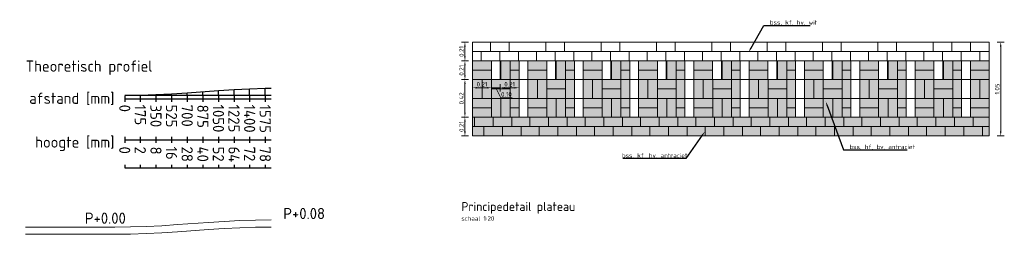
# Model space of a CAD drawing. Header units: metres. Extents: x 132493 to 134960, y 502695 to 503907.
# Tile 115 of 144: x 134082.75 to 134093.78, y 503105.01 to 503107.41. Entities that reach past the tile are written whole.
import ezdxf
from ezdxf import colors
from ezdxf.entities.mleader import LeaderData, LeaderLine
from ezdxf.enums import TextEntityAlignment as Align
from ezdxf.math import Vec2, Vec3

# ---------------------------------------------------------------- set-up
doc = ezdxf.new("R2010")
doc.units = ezdxf.units.M
doc.layers.get('Defpoints').update_dxf_attribs({"color": 3})
doc.layers.add('dp nw tabellijn 009', color=8, linetype='Continuous')
doc.layers.add('dp nw verharding', color=3, linetype='Continuous')
for name, color, linetype, lineweight in [('N-WE-VH-DETAIL1-G', 7, 'Continuous', 18), ('N-WE-VH-KANTVERHARDING-G', 2, 'Continuous', 18), ('N-WE-VH-VERHARDING_BETONSTRAATSTEEN-AD', 5, 'Continuous', 18), ('X-XX-AL-AANPIJLING-T25', 7, 'Continuous', 25), ('X-XX-AL-HOOGTELABEL-T25', 7, 'Continuous', 25), ('X-XX-AL-M', 7, 'Continuous', 18), ('X-XX-AL-T25', 7, 'Continuous', 25), ('X-XX-AL-TEKST-T25-500', 7, 'Continuous', 25), ('X-XX-AL-VO_VERHARDING_TROTTOIR_01-A-200', 253, 'Continuous', 18)]:
    doc.layers.add(name, color=color, linetype=linetype, lineweight=lineweight)
doc.styles.add('NLCS-ISO-M20-T25', font='NLCS-ISO.ttf', dxfattribs={"height": 0.05})
doc.styles.add('NLCS-ISO-M50-T25', font='NLCS-ISO.ttf', dxfattribs={"height": 0.125})
doc.styles.add('NLCS_25_500', font='NLCS-ISO.ttf', dxfattribs={"height": 1.25})
doc.dimstyles.new('NLCS-M20-T25-PIJL_L2_H2', dxfattribs={"dimscale": 0.02, "dimtxt": 2.5, "dimasz": 2.5, "dimexe": 2, "dimexo": 2, "dimgap": 0.7, "dimtad": 1, "dimzin": 0, "dimdsep": 46, "dimtxsty": 'NLCS-ISO-M20-T25', "dimcen": 0, "dimdle": 2, "dimclrd": 256, "dimclre": 256, "dimclrt": 256, "dimazin": 0, "dimtfac": 1, "dimtdec": 3, "dimtofl": 0, "dimtmove": 0, "dimatfit": 3, "dimfxl": 2, "dimfxlon": 1, "dimtfillclr": 256, "dimtolj": 1, "dimtzin": 0, "dimlwd": -1, "dimlwe": -1, "dimarcsym": 0})

# ---------------------------------------------------------------- blocks, each defined once
blk = doc.blocks.new('*D517')
at = {"layer": 'Defpoints', "color": 0, "transparency": 16777216}
for p in [(134093.611, 503107.161), (134093.739, 503107.161), (134093.611, 503106.111)]:
    blk.add_point(p, dxfattribs=at)
at = {"layer": 'X-XX-AL-M', "transparency": 16777216}
for p, q in [((134093.699, 503107.161), (134093.779, 503107.161)), ((134093.739, 503106.161), (134093.739, 503107.111)), ((134093.699, 503106.111), (134093.779, 503106.111))]:
    blk.add_line(p, q, dxfattribs=at)
for points in [[(134093.731, 503107.111), (134093.748, 503107.111), (134093.739, 503107.161)], [(134093.731, 503106.161), (134093.748, 503106.161), (134093.739, 503106.111)]]:
    blk.add_solid(points, dxfattribs=at)
at = {"layer": 'X-XX-AL-M', "transparency": 16777216, "insert": (134093.7, 503106.636), "char_height": 0.05, "attachment_point": 5, "rotation": 90, "style": 'NLCS-ISO-M20-T25'}
blk.add_mtext('\\A1;1.05', dxfattribs=at)
blk = doc.blocks.new('*D518')
at = {"layer": 'Defpoints', "color": 0, "transparency": 16777216}
for p in [(134087.735, 503106.321), (134087.821, 503106.321), (134087.821, 503106.111)]:
    blk.add_point(p, dxfattribs=at)
at = {"layer": 'X-XX-AL-M', "transparency": 16777216}
for p, q in [((134087.775, 503106.321), (134087.695, 503106.321)), ((134087.735, 503106.161), (134087.735, 503106.271)), ((134087.775, 503106.111), (134087.695, 503106.111))]:
    blk.add_line(p, q, dxfattribs=at)
for points in [[(134087.726, 503106.271), (134087.743, 503106.271), (134087.735, 503106.321)], [(134087.726, 503106.161), (134087.743, 503106.161), (134087.735, 503106.111)]]:
    blk.add_solid(points, dxfattribs=at)
at = {"layer": 'X-XX-AL-M', "transparency": 16777216, "insert": (134087.696, 503106.216), "char_height": 0.05, "attachment_point": 5, "rotation": 90, "style": 'NLCS-ISO-M20-T25'}
blk.add_mtext('\\A1;0.21', dxfattribs=at)
blk = doc.blocks.new('*D519')
at = {"layer": 'Defpoints', "color": 0, "transparency": 16777216}
for p in [(134087.735, 503107.161), (134087.821, 503107.161), (134087.821, 503106.951)]:
    blk.add_point(p, dxfattribs=at)
at = {"layer": 'X-XX-AL-M', "transparency": 16777216}
for p, q in [((134087.775, 503107.161), (134087.695, 503107.161)), ((134087.735, 503107.001), (134087.735, 503107.111)), ((134087.775, 503106.951), (134087.695, 503106.951))]:
    blk.add_line(p, q, dxfattribs=at)
for points in [[(134087.726, 503107.111), (134087.743, 503107.111), (134087.735, 503107.161)], [(134087.726, 503107.001), (134087.743, 503107.001), (134087.735, 503106.951)]]:
    blk.add_solid(points, dxfattribs=at)
at = {"layer": 'X-XX-AL-M', "transparency": 16777216, "insert": (134087.696, 503107.056), "char_height": 0.05, "attachment_point": 5, "rotation": 90, "style": 'NLCS-ISO-M20-T25'}
blk.add_mtext('\\A1;0.21', dxfattribs=at)
blk = doc.blocks.new('*D520')
at = {"layer": 'Defpoints', "color": 0, "transparency": 16777216}
for p in [(134088.081, 503106.741), (134087.735, 503106.321), (134088.081, 503106.321)]:
    blk.add_point(p, dxfattribs=at)
at = {"layer": 'X-XX-AL-M', "transparency": 16777216}
for p, q in [((134087.775, 503106.741), (134087.695, 503106.741)), ((134087.735, 503106.691), (134087.735, 503106.371)), ((134087.775, 503106.321), (134087.695, 503106.321))]:
    blk.add_line(p, q, dxfattribs=at)
for points in [[(134087.726, 503106.691), (134087.743, 503106.691), (134087.735, 503106.741)], [(134087.726, 503106.371), (134087.743, 503106.371), (134087.735, 503106.321)]]:
    blk.add_solid(points, dxfattribs=at)
at = {"layer": 'X-XX-AL-M', "transparency": 16777216, "insert": (134087.696, 503106.531), "char_height": 0.05, "attachment_point": 5, "rotation": 90, "style": 'NLCS-ISO-M20-T25'}
blk.add_mtext('\\A1;0.42', dxfattribs=at)
blk = doc.blocks.new('*D521')
at = {"layer": 'Defpoints', "color": 0, "transparency": 16777216}
for p in [(134087.735, 503106.951), (134088.031, 503106.951), (134088.031, 503106.741)]:
    blk.add_point(p, dxfattribs=at)
at = {"layer": 'X-XX-AL-M', "transparency": 16777216}
for p, q in [((134087.775, 503106.951), (134087.695, 503106.951)), ((134087.735, 503106.791), (134087.735, 503106.901)), ((134087.775, 503106.741), (134087.695, 503106.741))]:
    blk.add_line(p, q, dxfattribs=at)
for points in [[(134087.726, 503106.901), (134087.743, 503106.901), (134087.735, 503106.951)], [(134087.726, 503106.791), (134087.743, 503106.791), (134087.735, 503106.741)]]:
    blk.add_solid(points, dxfattribs=at)
at = {"layer": 'X-XX-AL-M', "transparency": 16777216, "insert": (134087.696, 503106.846), "char_height": 0.05, "attachment_point": 5, "rotation": 90, "style": 'NLCS-ISO-M20-T25'}
blk.add_mtext('\\A1;0.21', dxfattribs=at)
blk = doc.blocks.new('*D522')
at = {"layer": 'Defpoints', "color": 0, "transparency": 16777216}
for p in [(134087.821, 503106.951), (134088.031, 503106.951), (134088.031, 503106.65)]:
    blk.add_point(p, dxfattribs=at)
at = {"layer": 'X-XX-AL-M', "transparency": 16777216}
for p, q in [((134087.821, 503106.69), (134087.821, 503106.61)), ((134088.031, 503106.69), (134088.031, 503106.61)), ((134087.871, 503106.65), (134087.981, 503106.65))]:
    blk.add_line(p, q, dxfattribs=at)
for points in [[(134087.871, 503106.658), (134087.871, 503106.641), (134087.821, 503106.65)], [(134087.981, 503106.658), (134087.981, 503106.641), (134088.031, 503106.65)]]:
    blk.add_solid(points, dxfattribs=at)
at = {"layer": 'X-XX-AL-M', "transparency": 16777216, "insert": (134087.926, 503106.689), "char_height": 0.05, "attachment_point": 5, "style": 'NLCS-ISO-M20-T25'}
blk.add_mtext('\\A1;0.21', dxfattribs=at)
blk = doc.blocks.new('*D523')
at = {"layer": 'Defpoints', "color": 0, "transparency": 16777216}
for p in [(134088.031, 503106.951), (134088.131, 503106.951), (134088.131, 503106.65)]:
    blk.add_point(p, dxfattribs=at)
at = {"layer": 'X-XX-AL-M', "transparency": 16777216}
for p, q in [((134088.031, 503106.69), (134088.031, 503106.61)), ((134088.131, 503106.69), (134088.131, 503106.61)), ((134087.981, 503106.65), (134087.931, 503106.65)), ((134088.031, 503106.65), (134088.131, 503106.65)), ((134088.081, 503106.65), (134088.136, 503106.537)), ((134088.181, 503106.65), (134088.231, 503106.65)), ((134088.136, 503106.537), (134088.264, 503106.537))]:
    blk.add_line(p, q, dxfattribs=at)
for points in [[(134087.981, 503106.658), (134087.981, 503106.641), (134088.031, 503106.65)], [(134088.181, 503106.658), (134088.181, 503106.641), (134088.131, 503106.65)]]:
    blk.add_solid(points, dxfattribs=at)
at = {"layer": 'X-XX-AL-M', "transparency": 16777216, "insert": (134088.2, 503106.576), "char_height": 0.05, "attachment_point": 5, "style": 'NLCS-ISO-M20-T25'}
blk.add_mtext('\\A1;0.10', dxfattribs=at)
blk = doc.blocks.new('*D524')
at = {"layer": 'Defpoints', "color": 0, "transparency": 16777216}
for p in [(134088.131, 503106.951), (134088.341, 503106.951), (134088.341, 503106.65)]:
    blk.add_point(p, dxfattribs=at)
at = {"layer": 'X-XX-AL-M', "transparency": 16777216}
for p, q in [((134088.131, 503106.69), (134088.131, 503106.61)), ((134088.341, 503106.69), (134088.341, 503106.61)), ((134088.181, 503106.65), (134088.291, 503106.65))]:
    blk.add_line(p, q, dxfattribs=at)
for points in [[(134088.181, 503106.658), (134088.181, 503106.641), (134088.131, 503106.65)], [(134088.291, 503106.658), (134088.291, 503106.641), (134088.341, 503106.65)]]:
    blk.add_solid(points, dxfattribs=at)
at = {"layer": 'X-XX-AL-M', "transparency": 16777216, "insert": (134088.236, 503106.689), "char_height": 0.05, "attachment_point": 5, "style": 'NLCS-ISO-M20-T25'}
blk.add_mtext('\\A1;0.21', dxfattribs=at)

msp = doc.modelspace()

# ---------------------------------------------------------------- hatches: boundary and pattern name
at = {"layer": 'N-WE-VH-VERHARDING_BETONSTRAATSTEEN-AD', "transparency": 33554559}
h = msp.add_hatch(dxfattribs=at)
h.set_pattern_fill('AVH-BSS_KEIFORMAAT_HALFST-SO', color=256, angle=-90, pattern_type=2)
h.set_pattern_definition([(270, (134088.65108, 503107.16121), (0.105, -0.105), [0.105, -0.105]), (360, (134088.65108, 503107.16121), (5e-12, 0.105), [])])
h.paths.add_polyline_path([(134088.441, 503106.951), (134088.441, 503107.161), (134087.821, 503107.161), (134087.821, 503106.951)])
h = msp.add_hatch(dxfattribs=at)
h.set_pattern_fill('AVH-BSS_KEIFORMAAT_HALFST-SO', color=256, angle=-90, pattern_type=2)
h.set_pattern_definition([(270, (134089.27108, 503107.16121), (0.105, -0.105), [0.105, -0.105]), (360, (134089.27108, 503107.16121), (5e-12, 0.105), [])])
h.paths.add_polyline_path([(134089.061, 503106.951), (134089.061, 503107.161), (134088.441, 503107.161), (134088.441, 503106.951)])
h = msp.add_hatch(dxfattribs=at)
h.set_pattern_fill('AVH-BSS_KEIFORMAAT_HALFST-SO', color=256, angle=-90, pattern_type=2)
h.set_pattern_definition([(270, (134089.89108, 503107.16121), (0.105, -0.105), [0.105, -0.105]), (360, (134089.89108, 503107.16121), (5e-12, 0.105), [])])
h.paths.add_polyline_path([(134089.681, 503106.951), (134089.681, 503107.161), (134089.061, 503107.161), (134089.061, 503106.951)])
h = msp.add_hatch(dxfattribs=at)
h.set_pattern_fill('AVH-BSS_KEIFORMAAT_HALFST-SO', color=256, angle=-90, pattern_type=2)
h.set_pattern_definition([(270, (134090.51108, 503107.16121), (0.105, -0.105), [0.105, -0.105]), (360, (134090.51108, 503107.16121), (5e-12, 0.105), [])])
h.paths.add_polyline_path([(134090.301, 503106.951), (134090.301, 503107.161), (134089.681, 503107.161), (134089.681, 503106.951)])
h = msp.add_hatch(dxfattribs=at)
h.set_pattern_fill('AVH-BSS_KEIFORMAAT_HALFST-SO', color=256, angle=-90, pattern_type=2)
h.set_pattern_definition([(270, (134091.13108, 503107.16121), (0.105, -0.105), [0.105, -0.105]), (360, (134091.13108, 503107.16121), (5e-12, 0.105), [])])
h.paths.add_polyline_path([(134090.921, 503106.951), (134090.921, 503107.161), (134090.301, 503107.161), (134090.301, 503106.951)])
h = msp.add_hatch(dxfattribs=at)
h.set_pattern_fill('AVH-BSS_KEIFORMAAT_HALFST-SO', color=256, angle=-90, pattern_type=2)
h.set_pattern_definition([(270, (134091.75108, 503107.16121), (0.105, -0.105), [0.105, -0.105]), (360, (134091.75108, 503107.16121), (5e-12, 0.105), [])])
h.paths.add_polyline_path([(134091.541, 503106.951), (134091.541, 503107.161), (134090.921, 503107.161), (134090.921, 503106.951)])
h = msp.add_hatch(dxfattribs=at)
h.set_pattern_fill('AVH-BSS_KEIFORMAAT_HALFST-SO', color=256, angle=-90, pattern_type=2)
h.set_pattern_definition([(270, (134092.37108, 503107.16121), (0.105, -0.105), [0.105, -0.105]), (360, (134092.37108, 503107.16121), (5e-12, 0.105), [])])
h.paths.add_polyline_path([(134092.161, 503106.951), (134092.161, 503107.161), (134091.541, 503107.161), (134091.541, 503106.951)])
h = msp.add_hatch(dxfattribs=at)
h.set_pattern_fill('AVH-BSS_KEIFORMAAT_HALFST-SO', color=256, angle=-90, pattern_type=2)
h.set_pattern_definition([(270, (134092.99108, 503107.16121), (0.105, -0.105), [0.105, -0.105]), (360, (134092.99108, 503107.16121), (5e-12, 0.105), [])])
h.paths.add_polyline_path([(134092.781, 503106.951), (134092.781, 503107.161), (134092.161, 503107.161), (134092.161, 503106.951)])
h = msp.add_hatch(dxfattribs=at)
h.set_pattern_fill('AVH-BSS_KEIFORMAAT_HALFST-SO', color=256, angle=-90, pattern_type=2)
h.set_pattern_definition([(270, (134093.61108, 503107.16121), (0.105, -0.105), [0.105, -0.105]), (360, (134093.61108, 503107.16121), (5e-12, 0.105), [])])
h.paths.add_polyline_path([(134093.611, 503106.951), (134093.611, 503107.161), (134092.781, 503107.161), (134092.781, 503106.951)])
h = msp.add_hatch(dxfattribs=at)
h.set_pattern_fill('AVH-BSS_KEIFORMAAT_BLOK-SO', color=256, angle=-90, pattern_type=2)
h.set_pattern_definition([(270, (134087.82108, 503106.3212), (0.21, -1e-11), []), (270, (134087.92608, 503106.3212), (0.21, -0.21), [0.21, -0.21]), (360, (134087.82108, 503106.3212), (1e-11, 0.21), []), (360, (134087.82108, 503106.4262), (0.21, 0.21), [0.21, -0.21])])
h.paths.add_polyline_path([(134088.341, 503106.741), (134088.341, 503106.321), (134087.821, 503106.321), (134087.821, 503106.741), (134087.821, 503106.951), (134088.031, 503106.951), (134088.031, 503106.741), (134088.071, 503106.741), (134088.131, 503106.741), (134088.131, 503106.951), (134088.341, 503106.951)])
h = msp.add_hatch(dxfattribs=at)
h.set_pattern_fill('AVH-BSS_KEIFORMAAT_BLOK-SO', color=256, angle=-90, pattern_type=2)
h.set_pattern_definition([(270, (134088.44108, 503106.3212), (0.21, -1e-11), []), (270, (134088.54608, 503106.3212), (0.21, -0.21), [0.21, -0.21]), (360, (134088.44108, 503106.3212), (1e-11, 0.21), []), (360, (134088.44108, 503106.4262), (0.21, 0.21), [0.21, -0.21])])
h.paths.add_polyline_path([(134088.961, 503106.741), (134088.961, 503106.321), (134088.441, 503106.321), (134088.441, 503106.741), (134088.441, 503106.951), (134088.651, 503106.951), (134088.651, 503106.741), (134088.691, 503106.741), (134088.751, 503106.741), (134088.751, 503106.951), (134088.961, 503106.951)])
h = msp.add_hatch(dxfattribs=at)
h.set_pattern_fill('AVH-BSS_KEIFORMAAT_BLOK-SO', color=256, angle=-90, pattern_type=2)
h.set_pattern_definition([(270, (134089.06108, 503106.3212), (0.21, -1e-11), []), (270, (134089.16608, 503106.3212), (0.21, -0.21), [0.21, -0.21]), (360, (134089.06108, 503106.3212), (1e-11, 0.21), []), (360, (134089.06108, 503106.4262), (0.21, 0.21), [0.21, -0.21])])
h.paths.add_polyline_path([(134089.581, 503106.741), (134089.581, 503106.321), (134089.061, 503106.321), (134089.061, 503106.741), (134089.061, 503106.951), (134089.271, 503106.951), (134089.271, 503106.741), (134089.311, 503106.741), (134089.371, 503106.741), (134089.371, 503106.951), (134089.581, 503106.951)])
h = msp.add_hatch(dxfattribs=at)
h.set_pattern_fill('AVH-BSS_KEIFORMAAT_BLOK-SO', color=256, angle=-90, pattern_type=2)
h.set_pattern_definition([(270, (134089.68108, 503106.3212), (0.21, -1e-11), []), (270, (134089.78608, 503106.3212), (0.21, -0.21), [0.21, -0.21]), (360, (134089.68108, 503106.3212), (1e-11, 0.21), []), (360, (134089.68108, 503106.4262), (0.21, 0.21), [0.21, -0.21])])
h.paths.add_polyline_path([(134090.201, 503106.741), (134090.201, 503106.321), (134089.681, 503106.321), (134089.681, 503106.741), (134089.681, 503106.951), (134089.891, 503106.951), (134089.891, 503106.741), (134089.931, 503106.741), (134089.991, 503106.741), (134089.991, 503106.951), (134090.201, 503106.951)])
h = msp.add_hatch(dxfattribs=at)
h.set_pattern_fill('AVH-BSS_KEIFORMAAT_BLOK-SO', color=256, angle=-90, pattern_type=2)
h.set_pattern_definition([(270, (134090.30108, 503106.3212), (0.21, -1e-11), []), (270, (134090.40608, 503106.3212), (0.21, -0.21), [0.21, -0.21]), (360, (134090.30108, 503106.3212), (1e-11, 0.21), []), (360, (134090.30108, 503106.4262), (0.21, 0.21), [0.21, -0.21])])
h.paths.add_polyline_path([(134090.821, 503106.741), (134090.821, 503106.321), (134090.301, 503106.321), (134090.301, 503106.741), (134090.301, 503106.951), (134090.511, 503106.951), (134090.511, 503106.741), (134090.551, 503106.741), (134090.611, 503106.741), (134090.611, 503106.951), (134090.821, 503106.951)])
h = msp.add_hatch(dxfattribs=at)
h.set_pattern_fill('AVH-BSS_KEIFORMAAT_BLOK-SO', color=256, angle=-90, pattern_type=2)
h.set_pattern_definition([(270, (134090.92108, 503106.3212), (0.21, -1e-11), []), (270, (134091.02608, 503106.3212), (0.21, -0.21), [0.21, -0.21]), (360, (134090.92108, 503106.3212), (1e-11, 0.21), []), (360, (134090.92108, 503106.4262), (0.21, 0.21), [0.21, -0.21])])
h.paths.add_polyline_path([(134091.441, 503106.741), (134091.441, 503106.321), (134090.921, 503106.321), (134090.921, 503106.741), (134090.921, 503106.951), (134091.131, 503106.951), (134091.131, 503106.741), (134091.171, 503106.741), (134091.231, 503106.741), (134091.231, 503106.951), (134091.441, 503106.951)])
h = msp.add_hatch(dxfattribs=at)
h.set_pattern_fill('AVH-BSS_KEIFORMAAT_BLOK-SO', color=256, angle=-90, pattern_type=2)
h.set_pattern_definition([(270, (134091.54108, 503106.3212), (0.21, -1e-11), []), (270, (134091.64608, 503106.3212), (0.21, -0.21), [0.21, -0.21]), (360, (134091.54108, 503106.3212), (1e-11, 0.21), []), (360, (134091.54108, 503106.4262), (0.21, 0.21), [0.21, -0.21])])
h.paths.add_polyline_path([(134092.061, 503106.741), (134092.061, 503106.321), (134091.541, 503106.321), (134091.541, 503106.741), (134091.541, 503106.951), (134091.751, 503106.951), (134091.751, 503106.741), (134091.791, 503106.741), (134091.851, 503106.741), (134091.851, 503106.951), (134092.061, 503106.951)])
h = msp.add_hatch(dxfattribs=at)
h.set_pattern_fill('AVH-BSS_KEIFORMAAT_BLOK-SO', color=256, angle=-90, pattern_type=2)
h.set_pattern_definition([(270, (134092.16108, 503106.3212), (0.21, -1e-11), []), (270, (134092.26608, 503106.3212), (0.21, -0.21), [0.21, -0.21]), (360, (134092.16108, 503106.3212), (1e-11, 0.21), []), (360, (134092.16108, 503106.4262), (0.21, 0.21), [0.21, -0.21])])
h.paths.add_polyline_path([(134092.681, 503106.741), (134092.681, 503106.321), (134092.161, 503106.321), (134092.161, 503106.741), (134092.161, 503106.951), (134092.371, 503106.951), (134092.371, 503106.741), (134092.411, 503106.741), (134092.471, 503106.741), (134092.471, 503106.951), (134092.681, 503106.951)])
h = msp.add_hatch(dxfattribs=at)
h.set_pattern_fill('AVH-BSS_KEIFORMAAT_BLOK-SO', color=256, angle=-90, pattern_type=2)
h.set_pattern_definition([(270, (134092.78108, 503106.3212), (0.21, -1e-11), []), (270, (134092.88608, 503106.3212), (0.21, -0.21), [0.21, -0.21]), (360, (134092.78108, 503106.3212), (1e-11, 0.21), []), (360, (134092.78108, 503106.4262), (0.21, 0.21), [0.21, -0.21])])
h.paths.add_polyline_path([(134093.301, 503106.741), (134093.301, 503106.321), (134092.781, 503106.321), (134092.781, 503106.741), (134092.781, 503106.951), (134092.991, 503106.951), (134092.991, 503106.741), (134093.031, 503106.741), (134093.091, 503106.741), (134093.091, 503106.951), (134093.301, 503106.951)])
h = msp.add_hatch(dxfattribs=at)
h.set_pattern_fill('AVH-BSS_KEIFORMAAT_BLOK-SO', color=256, angle=-90, pattern_type=2)
h.set_pattern_definition([(270, (134093.61108, 503106.9512), (0.21, -1e-11), []), (270, (134093.71608, 503106.9512), (0.21, -0.21), [0.21, -0.21]), (360, (134093.61108, 503106.9512), (1e-11, 0.21), []), (360, (134093.61108, 503107.0562), (0.21, 0.21), [0.21, -0.21])])
h.paths.add_polyline_path([(134093.611, 503106.321), (134093.401, 503106.321), (134093.401, 503106.951), (134093.611, 503106.951)])
h = msp.add_hatch(dxfattribs=at)
h.set_pattern_fill('AVH-BSS_KEIFORMAAT_HALFST', color=256, angle=-90, pattern_type=2)
h.set_pattern_definition([(270, (134093.72108, 503106.11121), (0.105, -0.105), [0.105, -0.105]), (360, (134093.72108, 503106.11121), (5e-12, 0.105), [])])
h.paths.add_polyline_path([(134088.441, 503106.111), (134088.441, 503106.321), (134087.821, 503106.321), (134087.821, 503106.111)])
h = msp.add_hatch(dxfattribs=at)
h.set_pattern_fill('AVH-BSS_KEIFORMAAT_HALFST', color=256, angle=-90, pattern_type=2)
h.set_pattern_definition([(270, (134094.34108, 503106.11121), (0.105, -0.105), [0.105, -0.105]), (360, (134094.34108, 503106.11121), (5e-12, 0.105), [])])
h.paths.add_polyline_path([(134089.061, 503106.111), (134089.061, 503106.321), (134088.441, 503106.321), (134088.441, 503106.111)])
h = msp.add_hatch(dxfattribs=at)
h.set_pattern_fill('AVH-BSS_KEIFORMAAT_HALFST', color=256, angle=-90, pattern_type=2)
h.set_pattern_definition([(270, (134094.96108, 503106.11121), (0.105, -0.105), [0.105, -0.105]), (360, (134094.96108, 503106.11121), (5e-12, 0.105), [])])
h.paths.add_polyline_path([(134089.681, 503106.111), (134089.681, 503106.321), (134089.061, 503106.321), (134089.061, 503106.111)])
h = msp.add_hatch(dxfattribs=at)
h.set_pattern_fill('AVH-BSS_KEIFORMAAT_HALFST', color=256, angle=-90, pattern_type=2)
h.set_pattern_definition([(270, (134095.58108, 503106.11121), (0.105, -0.105), [0.105, -0.105]), (360, (134095.58108, 503106.11121), (5e-12, 0.105), [])])
h.paths.add_polyline_path([(134090.301, 503106.111), (134090.301, 503106.321), (134089.681, 503106.321), (134089.681, 503106.111)])
h = msp.add_hatch(dxfattribs=at)
h.set_pattern_fill('AVH-BSS_KEIFORMAAT_HALFST', color=256, angle=-90, pattern_type=2)
h.set_pattern_definition([(270, (134096.20108, 503106.11121), (0.105, -0.105), [0.105, -0.105]), (360, (134096.20108, 503106.11121), (5e-12, 0.105), [])])
h.paths.add_polyline_path([(134090.921, 503106.111), (134090.921, 503106.321), (134090.301, 503106.321), (134090.301, 503106.111)])
h = msp.add_hatch(dxfattribs=at)
h.set_pattern_fill('AVH-BSS_KEIFORMAAT_HALFST', color=256, angle=-90, pattern_type=2)
h.set_pattern_definition([(270, (134096.82108, 503106.11121), (0.105, -0.105), [0.105, -0.105]), (360, (134096.82108, 503106.11121), (5e-12, 0.105), [])])
h.paths.add_polyline_path([(134091.541, 503106.111), (134091.541, 503106.321), (134090.921, 503106.321), (134090.921, 503106.111)])
h = msp.add_hatch(dxfattribs=at)
h.set_pattern_fill('AVH-BSS_KEIFORMAAT_HALFST', color=256, angle=-90, pattern_type=2)
h.set_pattern_definition([(270, (134097.44108, 503106.11121), (0.105, -0.105), [0.105, -0.105]), (360, (134097.44108, 503106.11121), (5e-12, 0.105), [])])
h.paths.add_polyline_path([(134092.161, 503106.111), (134092.161, 503106.321), (134091.541, 503106.321), (134091.541, 503106.111)])
h = msp.add_hatch(dxfattribs=at)
h.set_pattern_fill('AVH-BSS_KEIFORMAAT_HALFST', color=256, angle=-90, pattern_type=2)
h.set_pattern_definition([(270, (134098.06108, 503106.11121), (0.105, -0.105), [0.105, -0.105]), (360, (134098.06108, 503106.11121), (5e-12, 0.105), [])])
h.paths.add_polyline_path([(134092.781, 503106.111), (134092.781, 503106.321), (134092.161, 503106.321), (134092.161, 503106.111)])
h = msp.add_hatch(dxfattribs=at)
h.set_pattern_fill('AVH-BSS_KEIFORMAAT_HALFST', color=256, angle=-90, pattern_type=2)
h.set_pattern_definition([(270, (134098.68108, 503106.11121), (0.105, -0.105), [0.105, -0.105]), (360, (134098.68108, 503106.11121), (5e-12, 0.105), [])])
h.paths.add_polyline_path([(134093.611, 503106.111), (134093.611, 503106.321), (134092.781, 503106.321), (134092.781, 503106.111)])
at = {"layer": 'X-XX-AL-VO_VERHARDING_TROTTOIR_01-A-200', "transparency": 33554559}
h = msp.add_hatch(color=256, dxfattribs=at)
h.dxf.hatch_style = 1
h.paths.add_polyline_path([(134088.341, 503106.951), (134088.341, 503106.321), (134087.821, 503106.321), (134087.821, 503106.951), (134088.031, 503106.951), (134088.031, 503106.741), (134088.131, 503106.741), (134088.131, 503106.951)])
h = msp.add_hatch(color=256, dxfattribs=at)
h.dxf.hatch_style = 1
h.paths.add_polyline_path([(134088.961, 503106.951), (134088.961, 503106.321), (134088.441, 503106.321), (134088.441, 503106.951), (134088.651, 503106.951), (134088.651, 503106.741), (134088.751, 503106.741), (134088.751, 503106.951)])
h = msp.add_hatch(color=256, dxfattribs=at)
h.dxf.hatch_style = 1
h.paths.add_polyline_path([(134089.581, 503106.951), (134089.581, 503106.321), (134089.061, 503106.321), (134089.061, 503106.951), (134089.271, 503106.951), (134089.271, 503106.741), (134089.371, 503106.741), (134089.371, 503106.951)])
h = msp.add_hatch(color=256, dxfattribs=at)
h.dxf.hatch_style = 1
h.paths.add_polyline_path([(134090.201, 503106.951), (134090.201, 503106.321), (134089.681, 503106.321), (134089.681, 503106.951), (134089.891, 503106.951), (134089.891, 503106.741), (134089.991, 503106.741), (134089.991, 503106.951)])
h = msp.add_hatch(color=256, dxfattribs=at)
h.dxf.hatch_style = 1
h.paths.add_polyline_path([(134090.821, 503106.951), (134090.821, 503106.321), (134090.301, 503106.321), (134090.301, 503106.951), (134090.511, 503106.951), (134090.511, 503106.741), (134090.611, 503106.741), (134090.611, 503106.951)])
h = msp.add_hatch(color=256, dxfattribs=at)
h.dxf.hatch_style = 1
h.paths.add_polyline_path([(134091.441, 503106.951), (134091.441, 503106.321), (134090.921, 503106.321), (134090.921, 503106.951), (134091.131, 503106.951), (134091.131, 503106.741), (134091.231, 503106.741), (134091.231, 503106.951)])
h = msp.add_hatch(color=256, dxfattribs=at)
h.dxf.hatch_style = 1
h.paths.add_polyline_path([(134092.061, 503106.951), (134092.061, 503106.321), (134091.541, 503106.321), (134091.541, 503106.951), (134091.751, 503106.951), (134091.751, 503106.741), (134091.851, 503106.741), (134091.851, 503106.951)])
h = msp.add_hatch(color=256, dxfattribs=at)
h.dxf.hatch_style = 1
h.paths.add_polyline_path([(134092.681, 503106.951), (134092.681, 503106.321), (134092.161, 503106.321), (134092.161, 503106.951), (134092.371, 503106.951), (134092.371, 503106.741), (134092.471, 503106.741), (134092.471, 503106.951)])
h = msp.add_hatch(color=256, dxfattribs=at)
h.dxf.hatch_style = 1
h.paths.add_polyline_path([(134093.301, 503106.951), (134093.301, 503106.321), (134092.781, 503106.321), (134092.781, 503106.951), (134092.991, 503106.951), (134092.991, 503106.741), (134093.091, 503106.741), (134093.091, 503106.951)])
h = msp.add_hatch(color=256, dxfattribs=at)
h.dxf.hatch_style = 1
h.paths.add_polyline_path([(134093.611, 503106.951), (134093.611, 503106.321), (134093.401, 503106.321), (134093.401, 503106.951)])
h = msp.add_hatch(color=256, dxfattribs=at)
h.dxf.hatch_style = 1
h.paths.add_polyline_path([(134093.611, 503106.321), (134093.611, 503106.111), (134087.821, 503106.111), (134087.821, 503106.321)])

# ---------------------------------------------------------------- linework, layer by layer
at = {"layer": 'dp nw tabellijn 009'}
for p, q in [((134083.922, 503106.567), (134085.562, 503106.567)), ((134083.922, 503106.558), (134083.922, 503106.492)), ((134084.097, 503106.567), (134084.097, 503106.569)), ((134084.097, 503106.558), (134084.097, 503106.492)), ((134084.272, 503106.567), (134084.272, 503106.575)), ((134084.272, 503106.558), (134084.272, 503106.492)), ((134084.447, 503106.567), (134084.447, 503106.583)), ((134084.447, 503106.558), (134084.447, 503106.492)), ((134084.622, 503106.567), (134084.622, 503106.595)), ((134084.622, 503106.558), (134084.622, 503106.492)), ((134084.797, 503106.567), (134084.797, 503106.607)), ((134084.797, 503106.558), (134084.797, 503106.492)), ((134084.972, 503106.567), (134084.972, 503106.619)), ((134084.972, 503106.558), (134084.972, 503106.492)), ((134085.147, 503106.567), (134085.147, 503106.631)), ((134085.147, 503106.558), (134085.147, 503106.492)), ((134085.322, 503106.567), (134085.322, 503106.639)), ((134085.322, 503106.558), (134085.322, 503106.492)), ((134085.497, 503106.567), (134085.497, 503106.645)), ((134085.497, 503106.558), (134085.497, 503106.492)), ((134083.922, 503106.525), (134085.562, 503106.525)), ((134083.922, 503106.102), (134083.922, 503106.035)), ((134084.097, 503106.102), (134084.097, 503106.035)), ((134084.272, 503106.102), (134084.272, 503106.035)), ((134084.447, 503106.102), (134084.447, 503106.035)), ((134084.622, 503106.102), (134084.622, 503106.035)), ((134084.797, 503106.102), (134084.797, 503106.035)), ((134084.972, 503106.102), (134084.972, 503106.035)), ((134085.147, 503106.102), (134085.147, 503106.035)), ((134085.322, 503106.102), (134085.322, 503106.035)), ((134085.497, 503106.102), (134085.497, 503106.035)), ((134083.922, 503106.069), (134085.562, 503106.069)), ((134083.922, 503105.787), (134083.922, 503105.754)), ((134084.097, 503105.787), (134084.097, 503105.754)), ((134084.272, 503105.787), (134084.272, 503105.754)), ((134084.447, 503105.787), (134084.447, 503105.754)), ((134084.622, 503105.787), (134084.622, 503105.754)), ((134084.797, 503105.787), (134084.797, 503105.754)), ((134084.972, 503105.787), (134084.972, 503105.754)), ((134085.147, 503105.787), (134085.147, 503105.754)), ((134085.322, 503105.787), (134085.322, 503105.754)), ((134085.497, 503105.787), (134085.497, 503105.754)), ((134083.922, 503105.754), (134085.562, 503105.754))]:
    msp.add_line(p, q, dxfattribs=at)
at = {"layer": 'dp nw verharding'}
msp.add_lwpolyline([(134083.922, 503106.567), (134084.097, 503106.569), (134084.272, 503106.575), (134084.447, 503106.583), (134084.622, 503106.595), (134084.972, 503106.619), (134085.147, 503106.631), (134085.322, 503106.639), (134085.497, 503106.645), (134085.562, 503106.646)], dxfattribs=at)
at = {"layer": 'N-WE-VH-DETAIL1-G', "flags": 128}
for points in [[(134082.812, 503105.091), (134083.812, 503105.091), (134083.987, 503105.093), (134084.162, 503105.099), (134084.337, 503105.107), (134084.512, 503105.119), (134084.862, 503105.143), (134085.037, 503105.155), (134085.212, 503105.163), (134085.387, 503105.169), (134085.562, 503105.171)], [(134082.812, 503105.011), (134083.812, 503105.011), (134083.987, 503105.013), (134084.162, 503105.019), (134084.337, 503105.027), (134084.512, 503105.039), (134084.862, 503105.063), (134085.037, 503105.075), (134085.212, 503105.083), (134085.387, 503105.089), (134085.562, 503105.091)], [(134083.812, 503105.091), (134083.812, 503105.091)]]:
    msp.add_lwpolyline(points, dxfattribs=at)
at = {"layer": 'N-WE-VH-KANTVERHARDING-G', "flags": 128}
for points in [[(134088.441, 503107.161), (134087.821, 503107.161), (134087.821, 503106.111)], [(134090.301, 503107.161), (134088.441, 503107.161)], [(134090.921, 503107.161), (134090.301, 503107.161)], [(134092.781, 503107.161), (134090.921, 503107.161)], [(134093.401, 503107.161), (134092.781, 503107.161)], [(134093.401, 503106.111), (134093.611, 503106.111), (134093.611, 503107.161), (134093.401, 503107.161)], [(134087.821, 503106.951), (134087.821, 503106.321)], [(134088.031, 503106.951), (134087.821, 503106.951)], [(134088.131, 503106.951), (134088.131, 503106.741), (134088.031, 503106.741)], [(134088.031, 503106.951), (134088.031, 503106.741)], [(134088.341, 503106.951), (134088.131, 503106.951)], [(134088.341, 503106.951), (134088.341, 503106.321)], [(134088.441, 503106.951), (134088.441, 503106.321)], [(134088.651, 503106.951), (134088.441, 503106.951)], [(134088.751, 503106.951), (134088.751, 503106.741), (134088.651, 503106.741)], [(134088.651, 503106.951), (134088.651, 503106.741)], [(134088.961, 503106.951), (134088.751, 503106.951)], [(134088.961, 503106.951), (134088.961, 503106.321)], [(134089.061, 503106.951), (134089.061, 503106.321)], [(134089.271, 503106.951), (134089.061, 503106.951)], [(134089.371, 503106.951), (134089.371, 503106.741), (134089.271, 503106.741)], [(134089.271, 503106.951), (134089.271, 503106.741)], [(134089.581, 503106.951), (134089.371, 503106.951)], [(134089.581, 503106.951), (134089.581, 503106.321)], [(134089.681, 503106.951), (134089.681, 503106.321)], [(134089.891, 503106.951), (134089.681, 503106.951)], [(134089.991, 503106.951), (134089.991, 503106.741), (134089.891, 503106.741)], [(134089.891, 503106.951), (134089.891, 503106.741)], [(134090.201, 503106.951), (134089.991, 503106.951)], [(134090.201, 503106.951), (134090.201, 503106.321)], [(134090.301, 503106.951), (134090.301, 503106.321)], [(134090.511, 503106.951), (134090.301, 503106.951)], [(134090.611, 503106.951), (134090.611, 503106.741), (134090.511, 503106.741)], [(134090.511, 503106.951), (134090.511, 503106.741)], [(134090.821, 503106.951), (134090.611, 503106.951)], [(134090.821, 503106.951), (134090.821, 503106.321)], [(134090.921, 503106.951), (134090.921, 503106.321)], [(134091.131, 503106.951), (134090.921, 503106.951)], [(134091.231, 503106.951), (134091.231, 503106.741), (134091.131, 503106.741)], [(134091.131, 503106.951), (134091.131, 503106.741)], [(134091.441, 503106.951), (134091.231, 503106.951)], [(134091.441, 503106.951), (134091.441, 503106.321)], [(134091.541, 503106.951), (134091.541, 503106.321)], [(134091.751, 503106.951), (134091.541, 503106.951)], [(134091.851, 503106.951), (134091.851, 503106.741), (134091.751, 503106.741)], [(134091.751, 503106.951), (134091.751, 503106.741)], [(134092.061, 503106.951), (134091.851, 503106.951)], [(134092.061, 503106.951), (134092.061, 503106.321)], [(134092.161, 503106.951), (134092.161, 503106.321)], [(134092.371, 503106.951), (134092.161, 503106.951)], [(134092.471, 503106.951), (134092.471, 503106.741), (134092.371, 503106.741)], [(134092.371, 503106.951), (134092.371, 503106.741)], [(134092.681, 503106.951), (134092.471, 503106.951)], [(134092.681, 503106.951), (134092.681, 503106.321)], [(134092.781, 503106.951), (134092.781, 503106.321)], [(134092.991, 503106.951), (134092.781, 503106.951)], [(134093.091, 503106.951), (134093.091, 503106.741), (134092.991, 503106.741)], [(134092.991, 503106.951), (134092.991, 503106.741)], [(134093.301, 503106.951), (134093.091, 503106.951)], [(134093.301, 503106.951), (134093.301, 503106.321)], [(134093.611, 503106.951), (134093.401, 503106.951), (134093.401, 503106.321)], [(134088.441, 503106.321), (134087.821, 503106.321)], [(134090.301, 503106.321), (134088.441, 503106.321)], [(134090.921, 503106.321), (134090.301, 503106.321)], [(134092.781, 503106.321), (134090.921, 503106.321)], [(134093.611, 503106.321), (134092.781, 503106.321)], [(134087.821, 503106.111), (134093.401, 503106.111)]]:
    msp.add_lwpolyline(points, dxfattribs=at)
at = {"layer": 'N-WE-VH-VERHARDING_BETONSTRAATSTEEN-AD', "transparency": 33554559, "flags": 128}
for points in [[(134088.031, 503106.951), (134093.401, 503106.951)], [(134088.341, 503106.741), (134088.441, 503106.741)], [(134088.961, 503106.741), (134089.061, 503106.741)], [(134089.581, 503106.741), (134089.681, 503106.741)], [(134090.201, 503106.741), (134090.301, 503106.741)], [(134090.821, 503106.741), (134090.921, 503106.741)], [(134091.441, 503106.741), (134091.541, 503106.741)], [(134092.061, 503106.741), (134092.161, 503106.741)], [(134092.681, 503106.741), (134092.781, 503106.741)], [(134093.301, 503106.741), (134093.401, 503106.741)], [(134088.341, 503106.531), (134088.441, 503106.531)], [(134088.961, 503106.531), (134089.061, 503106.531)], [(134089.581, 503106.531), (134089.681, 503106.531)], [(134090.201, 503106.531), (134090.301, 503106.531)], [(134090.821, 503106.531), (134090.921, 503106.531)], [(134091.441, 503106.531), (134091.541, 503106.531)], [(134092.061, 503106.531), (134092.161, 503106.531)], [(134092.681, 503106.531), (134092.781, 503106.531)], [(134093.301, 503106.531), (134093.401, 503106.531)]]:
    msp.add_lwpolyline(points, dxfattribs=at)

# ---------------------------------------------------------------- texts
at = {"layer": 'X-XX-AL-HOOGTELABEL-T25', "style": 'NLCS-ISO-M50-T25'}
for s, p in [('P+0.00', (134083.475, 503105.091)), ('P+0.08', (134085.699, 503105.143))]:
    msp.add_text(s, height=0.125, rotation=360, dxfattribs=at).set_placement(p, align=Align.BOTTOM_LEFT)
at = {"layer": 'X-XX-AL-T25', "style": 'NLCS-ISO-M50-T25'}
msp.add_text('Theoretisch profiel', height=0.125, rotation=360, dxfattribs=at).set_placement((134082.812, 503106.83))
for s, p in [('afstand [mm]', (134083.806, 503106.47)), ('hoogte [mm]', (134083.806, 503105.98))]:
    msp.add_text(s, height=0.125, rotation=360, dxfattribs=at).set_placement(p, align=Align.RIGHT)
at = {"layer": 'X-XX-AL-T25', "style": 'NLCS-ISO-M50-T25', "text_generation_flag": 6}
for s, p in [('0', (134083.922, 503106.461)), ('175', (134084.097, 503106.461)), ('350', (134084.272, 503106.461)), ('525', (134084.447, 503106.461)), ('700', (134084.622, 503106.461)), ('875', (134084.797, 503106.461)), ('1050', (134084.972, 503106.461)), ('1225', (134085.147, 503106.461)), ('1400', (134085.322, 503106.461)), ('1575', (134085.497, 503106.461)), ('0', (134083.922, 503105.992)), ('2', (134084.097, 503105.992)), ('8', (134084.272, 503105.992)), ('16', (134084.447, 503105.992)), ('28', (134084.622, 503105.992)), ('40', (134084.797, 503105.992)), ('52', (134084.972, 503105.992)), ('64', (134085.147, 503105.992)), ('72', (134085.322, 503105.992)), ('78', (134085.497, 503105.992))]:
    msp.add_text(s, height=0.125, rotation=90, dxfattribs=at).set_placement(p, align=Align.MIDDLE_LEFT)
at = {"layer": 'X-XX-AL-TEKST-T25-500', "color": 4, "style": 'NLCS_25_500'}
msp.add_text('Principedetail plateau', height=0.1, rotation=360, dxfattribs=at).set_placement((134087.695, 503105.321), align=Align.MIDDLE_LEFT)
at = {"layer": 'X-XX-AL-TEKST-T25-500', "style": 'NLCS_25_500'}
msp.add_text('schaal 1:20', height=0.05, rotation=360, dxfattribs=at).set_placement((134087.695, 503105.188), align=Align.MIDDLE_LEFT)

# ---------------------------------------------------------------- dimensions: what is measured, and where the dimension line sits
at = {"layer": 'X-XX-AL-M'}
for base, p1, p2, angle, picture, middle in [((134087.735, 503107.161), (134087.821, 503106.951), (134087.821, 503107.161), 90, '*D519', (134087.696, 503107.056)), ((134093.739, 503107.161), (134093.611, 503106.111), (134093.611, 503107.161), 90, '*D517', (134093.7, 503106.636)), ((134087.735, 503106.951), (134088.031, 503106.741), (134088.031, 503106.951), 90, '*D521', (134087.696, 503106.846)), ((134088.031, 503106.65), (134087.821, 503106.951), (134088.031, 503106.951), 360, '*D522', (134087.926, 503106.689)), ((134088.341, 503106.65), (134088.131, 503106.951), (134088.341, 503106.951), 360, '*D524', (134088.236, 503106.689)), ((134087.735, 503106.321), (134088.081, 503106.741), (134088.081, 503106.321), 90, '*D520', (134087.696, 503106.531)), ((134087.735, 503106.321), (134087.821, 503106.111), (134087.821, 503106.321), 90, '*D518', (134087.696, 503106.216))]:
    dim = msp.add_linear_dim(base=base, p1=p1, p2=p2, angle=angle, dimstyle='NLCS-M20-T25-PIJL_L2_H2', dxfattribs=at)
    dim.commit()
    dim.dimension.update_dxf_attribs({"geometry": picture, "text_midpoint": middle})
dim = msp.add_linear_dim(base=(134088.131, 503106.65), p1=(134088.031, 503106.951), p2=(134088.131, 503106.951), angle=360, dimstyle='NLCS-M20-T25-PIJL_L2_H2', override={"dimtmove": 1}, dxfattribs=at)
dim.commit()
dim.dimension.update_dxf_attribs({"geometry": '*D523', "text_midpoint": (134088.15, 503106.537), "dimtype": 160})

# ---------------------------------------------------------------- leaders
at = {"layer": 'X-XX-AL-AANPIJLING-T25'}
ml = msp.add_multileader_mtext('Standard', dxfattribs=at)
ml.set_content('bss, kf, hv, wit', color=256, style='NLCS-ISO-M20-T25')
ml.set_leader_properties(color=256, linetype='ByLayer', lineweight=-1)
ml.build(insert=Vec2(0, 0))
ml.multileader.update_dxf_attribs({"text_left_attachment_type": 5, "text_right_attachment_type": 5, "dogleg_length": 0.05, "arrow_head_size": 0.05})
ctx = ml.context
ctx.base_point, ctx.char_height, ctx.arrow_head_size, ctx.landing_gap_size, ctx.plane_origin = Vec3(134091.135, 503107.346), 0.05, 0.05, 0.018, Vec3(134090.913, 503107.047)
ctx.left_attachment, ctx.right_attachment = 5, 5
notes = []
notes.append((ctx, [(0, (1, 1, 0), (134091.085, 503107.346), (1, 0), 0.05, [(0, [(134090.913, 503107.047)], 0, [])])]))
ctx.mtext.insert, ctx.mtext.rotation, ctx.mtext.flow_direction = Vec3(134091.153, 503107.406), 6.283185, 5
ml = msp.add_multileader_mtext('Standard', dxfattribs=at)
ml.set_content('bss, hf, bv, antraciet', color=256, style='NLCS-ISO-M20-T25')
ml.set_leader_properties(color=256, linetype='ByLayer', lineweight=-1)
ml.build(insert=Vec2(0, 0))
ml.multileader.update_dxf_attribs({"text_left_attachment_type": 5, "text_right_attachment_type": 5, "dogleg_length": 0.05, "arrow_head_size": 0.05})
ctx = ml.context
ctx.base_point, ctx.char_height, ctx.arrow_head_size, ctx.landing_gap_size, ctx.plane_origin = Vec3(134092.027, 503105.954), 0.05, 0.05, 0.018, Vec3(134091.497, 503106.497)
ctx.left_attachment, ctx.right_attachment = 5, 5
notes.append((ctx, [(0, (1, 1, 0), (134091.977, 503105.954), (1, 0), 0.05, [(0, [(134091.778, 503106.497)], 0, [])])]))
ctx.mtext.insert, ctx.mtext.rotation, ctx.mtext.flow_direction = Vec3(134092.045, 503106.014), 6.283185, 5
ml = msp.add_multileader_mtext('Standard', dxfattribs=at)
ml.set_content('bss, kf, hv, antraciet', color=256, style='NLCS-ISO-M20-T25')
ml.set_leader_properties(color=256, linetype='ByLayer', lineweight=-1)
ml.build(insert=Vec2(0, 0))
ml.multileader.update_dxf_attribs({"text_left_attachment_type": 5, "text_right_attachment_type": 5, "dogleg_length": 0.05, "arrow_head_size": 0.05})
ctx = ml.context
ctx.base_point, ctx.char_height, ctx.arrow_head_size, ctx.landing_gap_size, ctx.plane_origin = Vec3(134089.477, 503105.857), 0.05, 0.05, 0.018, Vec3(134090.423, 503106.16)
ctx.left_attachment, ctx.right_attachment = 5, 5
notes.append((ctx, [(0, (1, 1, 0), (134090.21, 503105.857), (-1, 0), 0.05, [(0, [(134090.423, 503106.16)], 0, [])])]))
ctx.mtext.insert, ctx.mtext.rotation, ctx.mtext.flow_direction = Vec3(134089.495, 503105.917), 6.283185, 5
for ctx, leaders in notes:
    for number, flags, end, landing, length, lines in leaders:
        leader = LeaderData()
        leader.index, (leader.has_last_leader_line, leader.has_dogleg_vector, leader.attachment_direction) = number, flags
        leader.last_leader_point, leader.dogleg_vector, leader.dogleg_length = Vec3(end), Vec3(landing), length
        for number, points, colour, breaks in lines:
            line = LeaderLine()
            line.index, line.vertices, line.color, line.breaks = number, Vec3.list(points), colors.encode_raw_color(colour), breaks
            leader.lines.append(line)
        ctx.leaders.append(leader)

doc.saveas('drawing.dxf')
